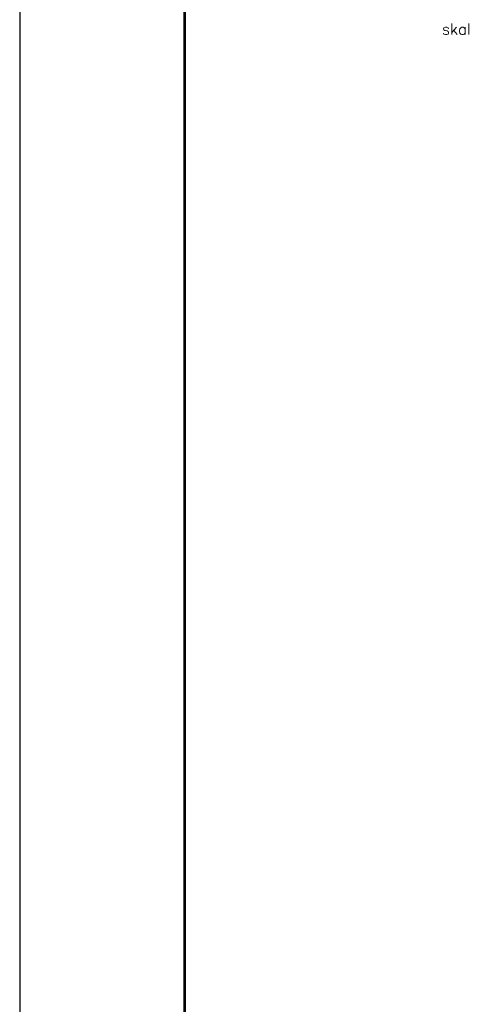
# Model space of a CAD drawing. Extents: x 345527 to 363395, y -114093 to -104075.
# Tile 3 of 14: x 345647 to 347257, y -109754 to -106170. Entities that reach past the tile are written whole.
import ezdxf
from ezdxf.enums import TextEntityAlignment as Align

# ---------------------------------------------------------------- set-up
doc = ezdxf.new("R2010")
doc.units = 0
doc.header["$LTSCALE"] = 5
doc.header["$MEASUREMENT"] = 0
doc.layers.add('_FORMATKA', color=8, linetype='Continuous', lineweight=15, plot=False)
for name, color, linetype, lineweight in [('_RAMKA', 7, 'Continuous', 35), ('AutoCAD_Structural_Detailing_symbole graficzne', 7, 'Continuous', 13), ('PS_DIM', 4, 'Continuous', 13)]:
    doc.layers.add(name, color=color, linetype=linetype, lineweight=lineweight)
doc.styles.add('style1', font='simplex.shx')

# ---------------------------------------------------------------- blocks, each defined once
blk = doc.blocks.new('*U17')
at = {"layer": '_FORMATKA', "lineweight": -3}
blk.add_lwpolyline([(-750, 0), (0, 0), (0, 420), (-750, 420)], close=True, dxfattribs=at)
at = {"layer": '_RAMKA', "lineweight": -3, "const_width": 0.5}
blk.add_lwpolyline([(-720, 10), (-10, 10), (-10, 410), (-720, 410)], close=True, dxfattribs=at)

msp = doc.modelspace()

# ---------------------------------------------------------------- block references
at = {"layer": 'PS_DIM', "xscale": 20, "yscale": 20, "zscale": 20}
msp.add_blockref('*U17', (360647.45, -113988.82), dxfattribs=at)

# ---------------------------------------------------------------- texts
at = {"layer": 'AutoCAD_Structural_Detailing_symbole graficzne', "color": 2, "style": 'style1'}
msp.add_text('skala 1:20', height=40, dxfattribs=at).set_placement((347183.73, -106236.23), align=Align.BOTTOM_LEFT)

doc.saveas('drawing.dxf')
